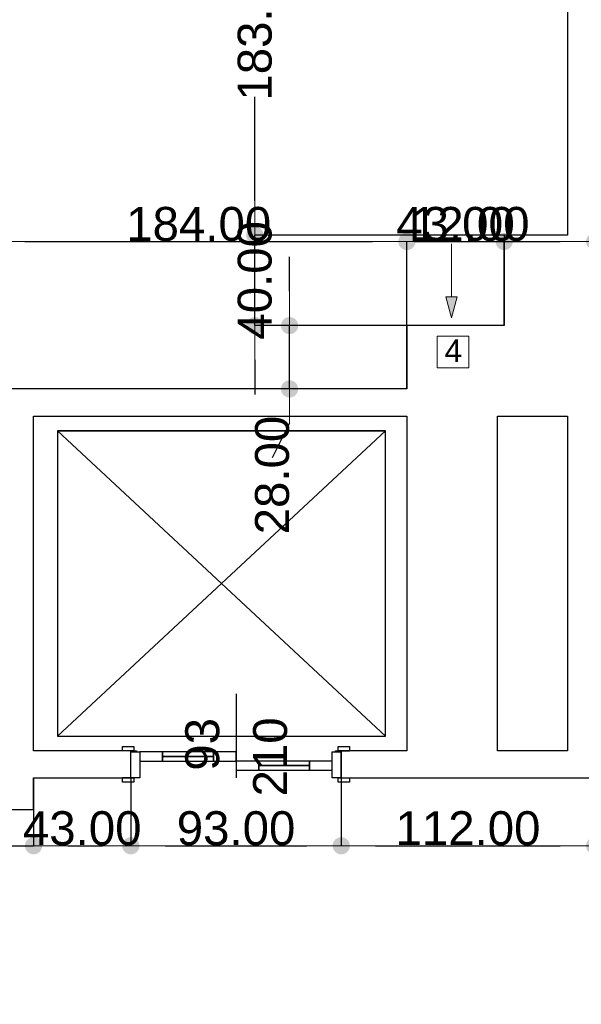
# Model space of a CAD drawing. Header units: millimetres. Extents: x -166872 to -65719, y 14266 to 44345.
# Tile 31 of 65: x -113639 to -111157, y 17689 to 22042. Entities that reach past the tile are written whole.
import ezdxf

# ---------------------------------------------------------------- set-up
doc = ezdxf.new("R2010")
doc.units = ezdxf.units.MM
doc.header["$MEASUREMENT"] = 0
for name, color, linetype in [('Drzwi', 7, 'Continuous'), ('Linia', 7, 'Continuous'), ('Obiekt', 7, 'Continuous'), ('Polilinia', 7, 'Continuous'), ('Słup', 7, 'Continuous'), ('Tekst', 7, 'Continuous'), ('Wymiary', 63, 'Continuous'), ('Ściana', 7, 'Continuous')]:
    doc.layers.add(name, color=color, linetype=linetype)
doc.styles.add('Arial', font='txt')
doc.dimstyles.new('GENERATED_STYLE__1', dxfattribs={"dimtxt": 150, "dimasz": 152, "dimexe": 0.18, "dimexo": 0, "dimgap": 0.09, "dimtad": 1, "dimtih": 1, "dimtoh": 1, "dimlfac": 0.1, "dimzin": 0, "dimdsep": 46, "dimtxsty": 'Arial', "dimblk": 'ARROWHEAD_11', "dimblk1": 'ARROWHEAD_11', "dimblk2": 'ARROWHEAD_11', "dimcen": 0.09, "dimclrd": 114, "dimclre": 114, "dimclrt": 114, "dimazin": 0, "dimtfac": 1, "dimtdec": 4, "dimtmove": 0, "dimatfit": 3, "dimfxl": 1, "dimtolj": 1, "dimtzin": 0, "dimarcsym": 0})
doc.dimstyles.new('GENERATED_STYLE__2', dxfattribs={"dimtxt": 150, "dimasz": 152, "dimexe": 0.18, "dimexo": 0, "dimgap": 0.09, "dimtad": 1, "dimlfac": 0.1, "dimzin": 0, "dimdsep": 46, "dimtxsty": 'Arial', "dimblk": 'ARROWHEAD_11', "dimblk1": 'ARROWHEAD_11', "dimblk2": 'ARROWHEAD_11', "dimcen": 0.09, "dimclrd": 114, "dimclre": 114, "dimclrt": 114, "dimazin": 0, "dimtfac": 1, "dimtdec": 4, "dimtmove": 0, "dimatfit": 3, "dimfxl": 1, "dimtolj": 1, "dimtzin": 0, "dimarcsym": 0})

# ---------------------------------------------------------------- blocks, each defined once
blk = doc.blocks.new('ARROWHEAD_11')
at = {"color": 0, "linetype": 'Continuous', "lineweight": 0}
blk.add_line((0, 0), (-1, 0), dxfattribs=at)
at = {"color": 0, "linetype": 'Continuous', "lineweight": 0, "const_width": 0.25, "flags": 128}
blk.add_lwpolyline([(-0.125, 0, 1), (0.125, 0, 1)], format="xyb", close=True, dxfattribs=at)
blk = doc.blocks.new('*D6034')
at = {"layer": 'Defpoints', "color": 0}
for p in [(-111098, 21369.3), (-110978, 21369.3), (-110978, 21061.1)]:
    blk.add_point(p, dxfattribs=at)
at = {"layer": 'Wymiary', "color": 114, "lineweight": -2}
for p, q in [((-111098, 21369.3), (-111098, 21060.9)), ((-110978, 21369.3), (-110978, 21060.9)), ((-111893.7, 21061.1), (-111402, 21061.1)), ((-111402, 21061.1), (-111250, 21061.1)), ((-111098, 21061.1), (-110978, 21061.1)), ((-110826, 21061.1), (-110674, 21061.1))]:
    blk.add_line(p, q, dxfattribs=at)
at = {"layer": 'Wymiary', "color": 114, "lineweight": -2, "xscale": 152, "yscale": 152, "zscale": 152}
blk.add_blockref('ARROWHEAD_11', (-111098, 21061.1), dxfattribs=at)
at = {"layer": 'Wymiary', "color": 114, "lineweight": -2, "xscale": 152, "yscale": 152, "zscale": 152, "rotation": 180}
blk.add_blockref('ARROWHEAD_11', (-110978, 21061.1), dxfattribs=at)
at = {"layer": 'Wymiary', "color": 114, "lineweight": 13, "insert": (-111647.9, 21137.8), "char_height": 150, "attachment_point": 5, "style": 'Arial'}
blk.add_mtext('\\A1;12.00', dxfattribs=at)
blk = doc.blocks.new('*D6048')
at = {"layer": 'Defpoints', "color": 0}
for p in [(-113578, 18689.3), (-113768, 18549.3), (-113578, 18389.7)]:
    blk.add_point(p, dxfattribs=at)
at = {"layer": 'Wymiary', "color": 114, "lineweight": -2}
for p, q in [((-113578, 18689.3), (-113578, 18389.5)), ((-113768, 18549.3), (-113768, 18389.5)), ((-114563.7, 18389.7), (-114072, 18389.7)), ((-114072, 18389.7), (-113920, 18389.7)), ((-113768, 18389.7), (-113578, 18389.7)), ((-113426, 18389.7), (-113274, 18389.7))]:
    blk.add_line(p, q, dxfattribs=at)
at = {"layer": 'Wymiary', "color": 114, "lineweight": -2, "xscale": 152, "yscale": 152, "zscale": 152}
blk.add_blockref('ARROWHEAD_11', (-113768, 18389.7), dxfattribs=at)
at = {"layer": 'Wymiary', "color": 114, "lineweight": -2, "xscale": 152, "yscale": 152, "zscale": 152, "rotation": 180}
blk.add_blockref('ARROWHEAD_11', (-113578, 18389.7), dxfattribs=at)
at = {"layer": 'Wymiary', "color": 114, "lineweight": 13, "insert": (-114317.9, 18466.4), "char_height": 150, "attachment_point": 5, "style": 'Arial'}
blk.add_mtext('\\A1;19.00', dxfattribs=at)
blk = doc.blocks.new('*D6049')
at = {"layer": 'Defpoints', "color": 0}
for p in [(-113578, 18689.3), (-113148, 18689.3), (-113148, 18389.7)]:
    blk.add_point(p, dxfattribs=at)
at = {"layer": 'Wymiary', "color": 114, "lineweight": -2}
for p, q in [((-113578, 18689.3), (-113578, 18389.5)), ((-113148, 18689.3), (-113148, 18389.5)), ((-113426, 18389.7), (-113300, 18389.7))]:
    blk.add_line(p, q, dxfattribs=at)
at = {"layer": 'Wymiary', "color": 114, "lineweight": -2, "xscale": 152, "yscale": 152, "zscale": 152, "rotation": 180}
blk.add_blockref('ARROWHEAD_11', (-113578, 18389.7), dxfattribs=at)
at = {"layer": 'Wymiary', "color": 114, "lineweight": -2, "xscale": 152, "yscale": 152, "zscale": 152}
blk.add_blockref('ARROWHEAD_11', (-113148, 18389.7), dxfattribs=at)
at = {"layer": 'Wymiary', "color": 114, "lineweight": 13, "insert": (-113363, 18466.4), "char_height": 150, "attachment_point": 5, "style": 'Arial'}
blk.add_mtext('\\A1;43.00', dxfattribs=at)
blk = doc.blocks.new('*D6050')
at = {"layer": 'Defpoints', "color": 0}
for p in [(-113148, 18689.3), (-112218, 18689.3), (-112218, 18389.7)]:
    blk.add_point(p, dxfattribs=at)
at = {"layer": 'Wymiary', "color": 114, "lineweight": -2}
for p, q in [((-113148, 18689.3), (-113148, 18389.5)), ((-112218, 18689.3), (-112218, 18389.5)), ((-112996, 18389.7), (-112370, 18389.7))]:
    blk.add_line(p, q, dxfattribs=at)
at = {"layer": 'Wymiary', "color": 114, "lineweight": -2, "xscale": 152, "yscale": 152, "zscale": 152, "rotation": 180}
blk.add_blockref('ARROWHEAD_11', (-113148, 18389.7), dxfattribs=at)
at = {"layer": 'Wymiary', "color": 114, "lineweight": -2, "xscale": 152, "yscale": 152, "zscale": 152}
blk.add_blockref('ARROWHEAD_11', (-112218, 18389.7), dxfattribs=at)
at = {"layer": 'Wymiary', "color": 114, "lineweight": 13, "insert": (-112683, 18466.4), "char_height": 150, "attachment_point": 5, "style": 'Arial'}
blk.add_mtext('\\A1;93.00', dxfattribs=at)
blk = doc.blocks.new('*D6051')
at = {"layer": 'Defpoints', "color": 0}
for p in [(-112218, 18689.3), (-111098, 18689.3), (-111098, 18389.7)]:
    blk.add_point(p, dxfattribs=at)
at = {"layer": 'Wymiary', "color": 114, "lineweight": -2}
for p, q in [((-112218, 18689.3), (-112218, 18389.5)), ((-111098, 18689.3), (-111098, 18389.5)), ((-112066, 18389.7), (-111250, 18389.7))]:
    blk.add_line(p, q, dxfattribs=at)
at = {"layer": 'Wymiary', "color": 114, "lineweight": -2, "xscale": 152, "yscale": 152, "zscale": 152, "rotation": 180}
blk.add_blockref('ARROWHEAD_11', (-112218, 18389.7), dxfattribs=at)
at = {"layer": 'Wymiary', "color": 114, "lineweight": -2, "xscale": 152, "yscale": 152, "zscale": 152}
blk.add_blockref('ARROWHEAD_11', (-111098, 18389.7), dxfattribs=at)
at = {"layer": 'Wymiary', "color": 114, "lineweight": 13, "insert": (-111658, 18466.4), "char_height": 150, "attachment_point": 5, "style": 'Arial'}
blk.add_mtext('\\A1;112.00', dxfattribs=at)
blk = doc.blocks.new('*D6055')
at = {"layer": 'Defpoints', "color": 0}
for p in [(-111928, 21061.1), (-113768, 20409.3), (-111928, 20409.3)]:
    blk.add_point(p, dxfattribs=at)
at = {"layer": 'Wymiary', "color": 114, "lineweight": -2}
for p, q in [((-113768, 20409.3), (-113768, 21061.3)), ((-113616, 21061.1), (-112080, 21061.1)), ((-111928, 20409.3), (-111928, 21061.3))]:
    blk.add_line(p, q, dxfattribs=at)
at = {"layer": 'Wymiary', "color": 114, "lineweight": -2, "xscale": 152, "yscale": 152, "zscale": 152, "rotation": 180}
blk.add_blockref('ARROWHEAD_11', (-113768, 21061.1), dxfattribs=at)
at = {"layer": 'Wymiary', "color": 114, "lineweight": -2, "xscale": 152, "yscale": 152, "zscale": 152}
blk.add_blockref('ARROWHEAD_11', (-111928, 21061.1), dxfattribs=at)
at = {"layer": 'Wymiary', "color": 114, "lineweight": 13, "insert": (-112848, 21137.8), "char_height": 150, "attachment_point": 5, "style": 'Arial'}
blk.add_mtext('\\A1;184.00', dxfattribs=at)
blk = doc.blocks.new('*D6056')
at = {"layer": 'Defpoints', "color": 0}
for p in [(-111498, 21061.1), (-111498, 20689.3), (-111928, 20409.3)]:
    blk.add_point(p, dxfattribs=at)
at = {"layer": 'Wymiary', "color": 114, "lineweight": -2}
for p, q in [((-111928, 20409.3), (-111928, 21061.3)), ((-111776, 21061.1), (-111650, 21061.1)), ((-111498, 20689.3), (-111498, 21061.3))]:
    blk.add_line(p, q, dxfattribs=at)
at = {"layer": 'Wymiary', "color": 114, "lineweight": -2, "xscale": 152, "yscale": 152, "zscale": 152, "rotation": 180}
blk.add_blockref('ARROWHEAD_11', (-111928, 21061.1), dxfattribs=at)
at = {"layer": 'Wymiary', "color": 114, "lineweight": -2, "xscale": 152, "yscale": 152, "zscale": 152}
blk.add_blockref('ARROWHEAD_11', (-111498, 21061.1), dxfattribs=at)
at = {"layer": 'Wymiary', "color": 114, "lineweight": 13, "insert": (-111713, 21137.8), "char_height": 150, "attachment_point": 5, "style": 'Arial'}
blk.add_mtext('\\A1;43.00', dxfattribs=at)
blk = doc.blocks.new('*D6060')
at = {"layer": 'Defpoints', "color": 0}
for p in [(-112446.4, 20689.3), (-111928, 20689.3), (-111928, 20409.3)]:
    blk.add_point(p, dxfattribs=at)
at = {"layer": 'Wymiary', "color": 114, "lineweight": -2}
for p, q in [((-112446.4, 20841.3), (-112446.4, 20993.3)), ((-111928, 20689.3), (-112446.6, 20689.3)), ((-112446.4, 20409.3), (-112446.4, 20689.3)), ((-111928, 20409.3), (-112446.6, 20409.3)), ((-112446.4, 20257.3), (-112523.1, 20105.3))]:
    blk.add_line(p, q, dxfattribs=at)
at = {"layer": 'Wymiary', "color": 114, "lineweight": -2, "xscale": 152, "yscale": 152, "zscale": 152}
for p, rotation in [((-112446.4, 20689.3), 270), ((-112446.4, 20409.3), 90)]:
    blk.add_blockref('ARROWHEAD_11', p, dxfattribs=dict(at, rotation=rotation))
at = {"layer": 'Wymiary', "color": 114, "lineweight": 13, "insert": (-112523.1, 20028.6), "char_height": 150, "attachment_point": 5, "rotation": 90, "style": 'Arial'}
blk.add_mtext('\\A1;28.00', dxfattribs=at)
blk = doc.blocks.new('*D6061')
at = {"layer": 'Defpoints', "color": 0}
for p in [(-112599.8, 21089.3), (-111498, 21089.3), (-111928, 20689.3)]:
    blk.add_point(p, dxfattribs=at)
at = {"layer": 'Wymiary', "color": 114, "lineweight": -2}
for p, q in [((-112599.8, 21241.3), (-112599.8, 21393.3)), ((-111498, 21089.3), (-112600, 21089.3)), ((-112599.8, 20689.3), (-112599.8, 21089.3)), ((-111928, 20689.3), (-112600, 20689.3)), ((-112599.8, 20537.3), (-112599.8, 20385.3))]:
    blk.add_line(p, q, dxfattribs=at)
at = {"layer": 'Wymiary', "color": 114, "lineweight": -2, "xscale": 152, "yscale": 152, "zscale": 152}
for p, rotation in [((-112599.8, 21089.3), 270), ((-112599.8, 20689.3), 90)]:
    blk.add_blockref('ARROWHEAD_11', p, dxfattribs=dict(at, rotation=rotation))
at = {"layer": 'Wymiary', "color": 114, "lineweight": 13, "insert": (-112599.8, 20889.3), "char_height": 150, "attachment_point": 5, "rotation": 90, "style": 'Arial'}
blk.add_mtext('\\A1;40.00', dxfattribs=at)
blk = doc.blocks.new('*D6062')
at = {"layer": 'Defpoints', "color": 0}
for p in [(-112599.8, 22919.3), (-111218, 22919.3), (-111498, 21089.3)]:
    blk.add_point(p, dxfattribs=at)
at = {"layer": 'Wymiary', "color": 114, "lineweight": -2}
for p, q in [((-111218, 22919.3), (-112600, 22919.3)), ((-112599.8, 22767.3), (-112599.8, 22308.5)), ((-112599.8, 21241.3), (-112599.8, 21700.2)), ((-111498, 21089.3), (-112600, 21089.3))]:
    blk.add_line(p, q, dxfattribs=at)
at = {"layer": 'Wymiary', "color": 114, "lineweight": -2, "xscale": 152, "yscale": 152, "zscale": 152}
for p, rotation in [((-112599.8, 22919.3), 90), ((-112599.8, 21089.3), 270)]:
    blk.add_blockref('ARROWHEAD_11', p, dxfattribs=dict(at, rotation=rotation))
at = {"layer": 'Wymiary', "color": 114, "lineweight": 13, "insert": (-112599.8, 22004.3), "char_height": 150, "attachment_point": 5, "rotation": 90, "style": 'Arial'}
blk.add_mtext('\\A1;183.00', dxfattribs=at)
blk = doc.blocks.new('*D6253')
at = {"layer": 'Defpoints', "color": 0}
for p in [(-67558, 20909.2), (-67558, 15257.7), (-140258, 14639.3)]:
    blk.add_point(p, dxfattribs=at)
at = {"layer": 'Wymiary', "color": 114, "lineweight": -2}
for p, q in [((-67558, 20909.2), (-67558, 15257.6)), ((-140258, 14639.3), (-140258, 15257.9)), ((-140106, 15257.7), (-67710, 15257.7))]:
    blk.add_line(p, q, dxfattribs=at)
at = {"layer": 'Wymiary', "color": 114, "lineweight": -2, "xscale": 152, "yscale": 152, "zscale": 152, "rotation": 180}
blk.add_blockref('ARROWHEAD_11', (-140258, 15257.7), dxfattribs=at)
at = {"layer": 'Wymiary', "color": 114, "lineweight": -2, "xscale": 152, "yscale": 152, "zscale": 152}
blk.add_blockref('ARROWHEAD_11', (-67558, 15257.7), dxfattribs=at)
at = {"layer": 'Wymiary', "color": 114, "lineweight": 13, "insert": (-103908, 15334.4), "char_height": 150, "attachment_point": 5, "style": 'Arial'}
blk.add_mtext('\\A1;7270.01', dxfattribs=at)

msp = doc.modelspace()

# ---------------------------------------------------------------- hatches: boundary and pattern name
at = {"layer": 'Linia', "linetype": 'Continuous', "lineweight": 13}
msp.add_hatch(color=256, dxfattribs=at).paths.add_polyline_path([(-111730.317, 20723.231), (-111705.317, 20816.533), (-111755.317, 20816.533)])

# ---------------------------------------------------------------- linework, layer by layer
at = {"layer": 'Drzwi'}
for p, q in [((-113185.019, 18809.32), (-113185.019, 18828.32)), ((-113185.019, 18828.32), (-113135.019, 18828.32)), ((-113135.019, 18809.32), (-113185.019, 18809.32)), ((-113148.019, 18809.32), (-113185.019, 18809.32)), ((-113148.019, 18804.32), (-113148.019, 18809.32)), ((-113148.019, 18809.32), (-113123.019, 18809.32)), ((-113148.019, 18804.32), (-113148.019, 18809.32)), ((-113123.019, 18804.32), (-113148.019, 18804.32)), ((-113148.019, 18689.32), (-113148.019, 18804.32)), ((-113148.019, 18804.32), (-113108.019, 18804.32)), ((-113148.019, 18689.32), (-113148.019, 18804.32)), ((-113135.019, 18828.32), (-113135.019, 18809.32)), ((-113123.019, 18809.32), (-113123.019, 18804.32)), ((-113108.019, 18804.32), (-113108.019, 18689.32)), ((-113008.019, 18804.32), (-113108.019, 18804.32)), ((-113108.019, 18804.32), (-113108.019, 18764.32)), ((-112783.019, 18804.32), (-113008.019, 18804.32)), ((-113008.019, 18804.32), (-113008.019, 18784.32)), ((-113008.019, 18764.32), (-113008.019, 18804.32)), ((-112783.019, 18784.32), (-112783.019, 18804.32)), ((-112683.019, 18804.32), (-112783.019, 18804.32)), ((-112783.019, 18804.32), (-112783.019, 18764.32)), ((-112683.019, 18764.32), (-112683.019, 18804.32)), ((-112258.019, 18689.32), (-112258.019, 18804.32)), ((-112258.019, 18804.32), (-112218.019, 18804.32)), ((-112243.019, 18804.32), (-112243.019, 18809.32)), ((-112243.019, 18809.32), (-112218.019, 18809.32)), ((-112218.019, 18804.32), (-112243.019, 18804.32)), ((-112231.019, 18828.32), (-112181.019, 18828.32)), ((-112231.019, 18809.32), (-112231.019, 18828.32)), ((-112181.019, 18809.32), (-112231.019, 18809.32)), ((-112218.019, 18809.32), (-112218.019, 18804.32)), ((-112218.019, 18804.32), (-112218.019, 18809.32)), ((-112218.019, 18809.32), (-112181.019, 18809.32)), ((-112218.019, 18804.32), (-112218.019, 18689.32)), ((-112218.019, 18689.32), (-112218.019, 18804.32)), ((-112181.019, 18828.32), (-112181.019, 18809.32)), ((-113108.019, 18764.32), (-113008.019, 18764.32)), ((-113008.019, 18784.32), (-112783.019, 18784.32)), ((-112783.019, 18784.32), (-113008.019, 18784.32)), ((-113008.019, 18784.32), (-113008.019, 18764.32)), ((-112783.019, 18784.32), (-113008.019, 18784.32)), ((-113008.019, 18764.32), (-112783.019, 18764.32)), ((-112783.019, 18764.32), (-112783.019, 18784.32)), ((-112783.019, 18764.32), (-112683.019, 18764.32)), ((-112583.019, 18764.32), (-112683.019, 18764.32)), ((-112683.019, 18764.32), (-112683.019, 18724.32)), ((-112358.019, 18764.32), (-112583.019, 18764.32)), ((-112583.019, 18764.32), (-112583.019, 18744.32)), ((-112583.019, 18724.32), (-112583.019, 18764.32)), ((-112358.019, 18744.32), (-112358.019, 18764.32)), ((-112258.019, 18764.32), (-112358.019, 18764.32)), ((-112358.019, 18764.32), (-112358.019, 18724.32)), ((-112258.019, 18724.32), (-112258.019, 18764.32)), ((-112683.019, 18724.32), (-112583.019, 18724.32)), ((-112583.019, 18744.32), (-112358.019, 18744.32)), ((-112358.019, 18744.32), (-112583.019, 18744.32)), ((-112583.019, 18744.32), (-112583.019, 18724.32)), ((-112358.019, 18744.32), (-112583.019, 18744.32)), ((-112583.019, 18724.32), (-112358.019, 18724.32)), ((-112358.019, 18724.32), (-112358.019, 18744.32)), ((-112358.019, 18724.32), (-112258.019, 18724.32)), ((-113185.019, 18670.32), (-113185.019, 18689.32)), ((-113185.019, 18689.32), (-113135.019, 18689.32)), ((-113148.019, 18689.32), (-113185.019, 18689.32)), ((-113108.019, 18689.32), (-113148.019, 18689.32)), ((-113135.019, 18689.32), (-113135.019, 18670.32)), ((-112218.019, 18689.32), (-112258.019, 18689.32)), ((-112231.019, 18689.32), (-112181.019, 18689.32)), ((-112231.019, 18670.32), (-112231.019, 18689.32)), ((-112218.019, 18689.32), (-112181.019, 18689.32)), ((-112181.019, 18689.32), (-112181.019, 18670.32)), ((-113135.019, 18670.32), (-113185.019, 18670.32)), ((-112181.019, 18670.32), (-112231.019, 18670.32))]:
    msp.add_line(p, q, dxfattribs=at)
at = {"layer": 'Linia', "lineweight": 13}
for p, q in [((-111730.317, 21050.924), (-111730.317, 20816.533)), ((-111730.317, 20723.231), (-111755.317, 20816.533)), ((-111755.317, 20816.533), (-111705.317, 20816.533)), ((-111730.317, 20723.231), (-111705.317, 20816.533)), ((-111793.65, 20502.596), (-111793.65, 20642.596)), ((-111793.65, 20642.596), (-111653.65, 20642.596)), ((-111653.65, 20642.596), (-111653.65, 20502.596)), ((-111653.65, 20502.596), (-111793.65, 20502.596))]:
    msp.add_line(p, q, dxfattribs=at)
at = {"layer": 'Obiekt'}
msp.add_line((-112683.019, 19060.699), (-112683.019, 18689.32), dxfattribs=at)
at = {"layer": 'Polilinia', "flags": 128}
msp.add_lwpolyline([(-113472.793, 18874.149), (-112022.793, 18874.149), (-112022.793, 20224.149), (-113472.793, 20224.149), (-112022.793, 18874.149), (-112022.793, 20224.149), (-113472.793, 20224.149), (-112022.793, 20224.149)], close=True, dxfattribs=at)
msp.add_lwpolyline([(-113472.793, 20224.149), (-113472.793, 18874.149)], dxfattribs=at)
at = {"layer": 'Słup'}
for p, q in [((-111498.019, 21089.32), (-111498.019, 20689.32)), ((-111218.019, 21089.32), (-111498.019, 21089.32))]:
    msp.add_line(p, q, dxfattribs=at)
at = {"layer": 'Ściana'}
for p, q in [((-113148.019, 18809.32), (-113185.019, 18809.32)), ((-113148.019, 18804.32), (-113148.019, 18809.32)), ((-113148.019, 18689.32), (-113148.019, 18804.32)), ((-112218.019, 18809.32), (-112181.019, 18809.32)), ((-112218.019, 18804.32), (-112218.019, 18809.32)), ((-112218.019, 18689.32), (-112218.019, 18804.32)), ((-113148.019, 18689.32), (-113185.019, 18689.32)), ((-112218.019, 18689.32), (-112181.019, 18689.32))]:
    msp.add_line(p, q, dxfattribs=at)
at = {"layer": 'Ściana', "flags": 128}
for points in [[(-111218.019, 22919.32), (-111218.019, 21369.32)], [(-111218.019, 21369.32), (-111218.019, 21089.32)], [(-111498.019, 20689.32), (-111928.019, 20689.32)], [(-111928.019, 20689.32), (-111928.019, 20409.32)], [(-113578.019, 20409.32), (-113698.019, 20409.32)], [(-111928.019, 20409.32), (-113578.019, 20409.32)], [(-113578.019, 20289.32), (-111928.019, 20289.32)], [(-113578.019, 18809.32), (-113578.019, 20289.32)], [(-111928.019, 20289.32), (-111928.019, 18809.32)], [(-111528.019, 20289.32), (-111218.019, 20289.32)], [(-111528.019, 18809.32), (-111528.019, 20289.32)], [(-111218.019, 20289.32), (-111218.019, 18809.32)], [(-113148.019, 18809.32), (-113578.019, 18809.32)], [(-111928.019, 18809.32), (-112218.019, 18809.32)], [(-111218.019, 18809.32), (-111528.019, 18809.32)], [(-113578.019, 18549.32), (-113578.019, 18689.32)], [(-113578.019, 18689.32), (-113148.019, 18689.32)], [(-112218.019, 18689.32), (-111098.019, 18689.32)], [(-113768.019, 18549.32), (-113578.019, 18549.32)]]:
    msp.add_lwpolyline(points, dxfattribs=at)

# ---------------------------------------------------------------- texts
at = {"layer": 'Obiekt', "char_height": 150, "attachment_point": 7, "rotation": 90, "style": 'Arial'}
for s, insert in [('\\A1;{\\fArial|b0|i0|c238|p38;93}', (-112755.447, 18721.489)), ('\\A1;{\\fArial|b0|i0|c238|p38;210}', (-112455.55, 18607.66))]:
    msp.add_mtext(s, dxfattribs=dict(at, insert=insert))
at = {"layer": 'Tekst', "lineweight": 13, "insert": (-111761.593, 20578.311), "char_height": 100, "attachment_point": 4, "style": 'Arial'}
msp.add_mtext('\\A1;{\\fArial|b0|i0|c238|p38;4}', dxfattribs=at)

# ---------------------------------------------------------------- dimensions: what is measured, and where the dimension line sits
at = {"layer": 'Wymiary', "lineweight": 13}
for base, p1, p2, picture, middle in [((-112599.79, 22919.32), (-111498.019, 21089.32), (-111218.019, 22919.32), '*D6062', (-112599.79, 22004.32)), ((-112599.79, 21089.32), (-111928.019, 20689.32), (-111498.019, 21089.32), '*D6061', (-112599.79, 20889.32)), ((-112446.438, 20689.32), (-111928.019, 20409.32), (-111928.019, 20689.32), '*D6060', (-112523.114, 20028.644))]:
    dim = msp.add_linear_dim(base=base, p1=p1, p2=p2, angle=90, dimstyle='GENERATED_STYLE__2', dxfattribs=at)
    dim.commit()
    dim.dimension.update_dxf_attribs({"geometry": picture, "text_midpoint": middle, "dimtype": 128, "text_rotation": 90})
for base, p1, p2, picture, middle in [((-110978.019, 21061.107), (-111098.019, 21369.32), (-110978.019, 21369.32), '*D6034', (-111647.88, 21061.107)), ((-111928.019, 21061.107), (-113768.019, 20409.32), (-111928.019, 20409.32), '*D6055', (-112848.019, 21061.107)), ((-111498.019, 21061.107), (-111928.019, 20409.32), (-111498.019, 20689.32), '*D6056', (-111713.019, 21061.107)), ((-67557.968, 15257.749), (-140258.019, 14639.32), (-67557.968, 20909.241), '*D6253', (-103907.994, 15257.749)), ((-113578.019, 18389.714), (-113768.019, 18549.32), (-113578.019, 18689.32), '*D6048', (-114317.88, 18389.714)), ((-113148.019, 18389.714), (-113578.019, 18689.32), (-113148.019, 18689.32), '*D6049', (-113363.019, 18389.714)), ((-112218.019, 18389.714), (-113148.019, 18689.32), (-112218.019, 18689.32), '*D6050', (-112683.019, 18389.714)), ((-111098.019, 18389.714), (-112218.019, 18689.32), (-111098.019, 18689.32), '*D6051', (-111658.019, 18389.714))]:
    dim = msp.add_linear_dim(base=base, p1=p1, p2=p2, dimstyle='GENERATED_STYLE__1', dxfattribs=at)
    dim.commit()
    dim.dimension.update_dxf_attribs({"geometry": picture, "text_midpoint": middle, "dimtype": 128})

doc.saveas('drawing.dxf')
